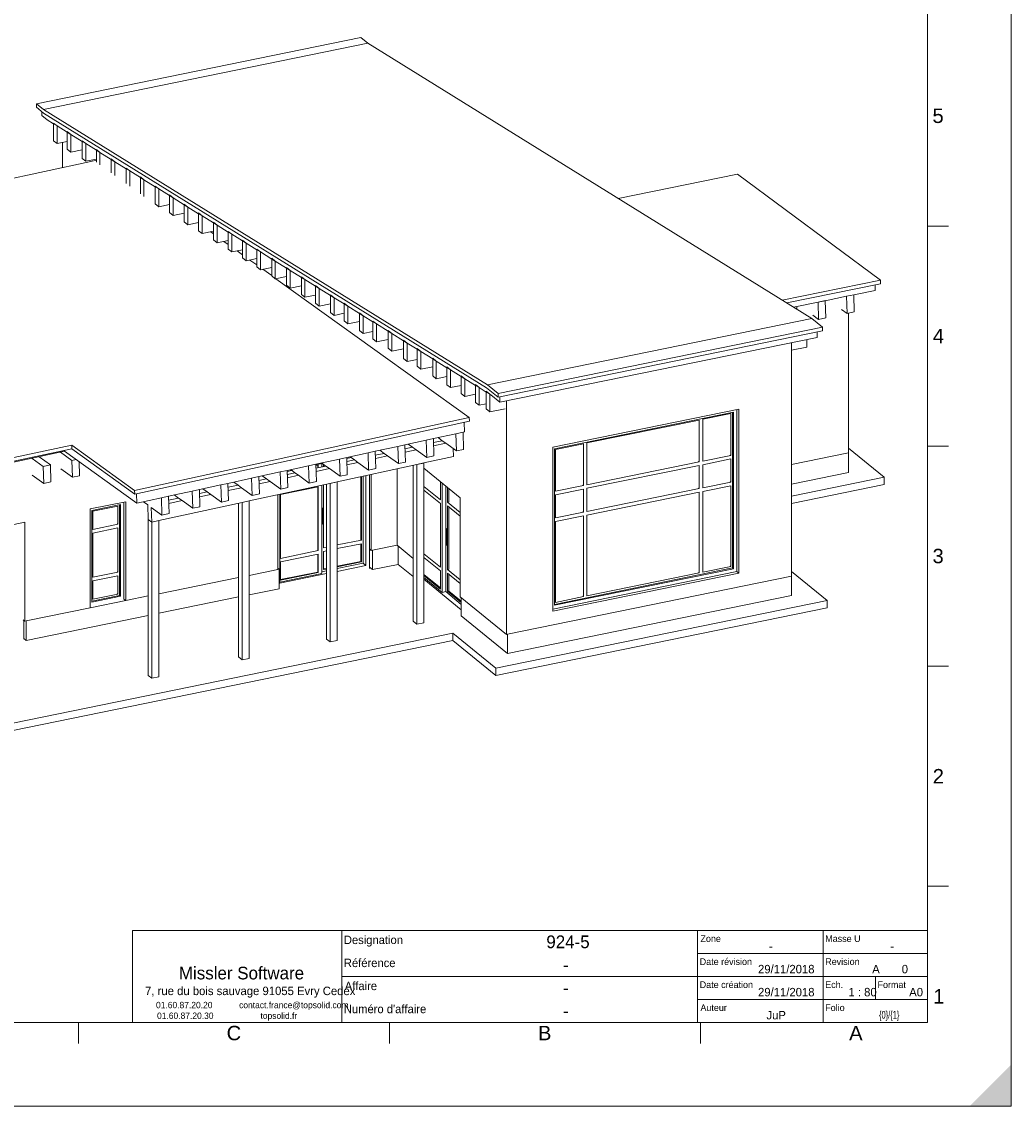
# Model space of a CAD drawing. Header units: millimetres. Extents: x 0 to 1189, y 0 to 841.
# Tile 7 of 13: x 952 to 1189, y 0 to 259. Entities that reach past the tile are written whole.
import ezdxf

# ---------------------------------------------------------------- set-up
doc = ezdxf.new("R2010")
doc.units = ezdxf.units.MM
doc.layers.add('Perspectives', color=7, linetype='Continuous')
doc.styles.add('Arial', font='arial.ttf')
doc.styles.add('IsonormD', font='I011000D.TTF')
doc.styles.add('IsonormDBold', font='I011000D.TTF')

msp = doc.modelspace()

# ---------------------------------------------------------------- hatches: boundary and pattern name
at = {"linetype": 'Continuous', "lineweight": 9}
msp.add_hatch(color=7, dxfattribs=at).paths.add_polyline_path([(1189, 0), (1189, 10), (1179, 0)], flags=0)

# ---------------------------------------------------------------- linework, layer by layer
at = {"color": 5, "linetype": 'Continuous', "lineweight": 9, "true_color": 0x0000ff}
for p, q in [((1189, 841), (1189, 0)), ((1189, 0), (0, 0))]:
    msp.add_line(p, q, dxfattribs=at)
at = {"color": 7, "linetype": 'Continuous', "lineweight": 9}
for p, q in [((1169, 821), (1169, 20)), ((1169, 210.25), (1174, 210.25)), ((1169, 157.69), (1174, 157.69)), ((1169, 105.12), (1174, 105.12)), ((1169, 52.56), (1174, 52.56)), ((1144, 31), (1144, 42)), ((1114, 36.5), (1169, 36.5)), ((1114, 31), (1169, 31)), ((1144, 31), (1144, 20)), ((1156.5, 25.5), (1156.5, 31)), ((1114, 25.5), (1144, 25.5)), ((1144, 25.5), (1169, 25.5)), ((1169, 20), (20, 20)), ((966.06, 20), (966.06, 15)), ((1040.38, 20), (1040.38, 15)), ((1114.69, 20), (1114.69, 15))]:
    msp.add_line(p, q, dxfattribs=at)
at = {"color": 7, "linetype": 'Continuous', "lineweight": 20}
for p, q in [((979, 20), (979, 42)), ((979, 42), (1169, 42)), ((1029, 42), (1029, 20)), ((1114, 42), (1114, 31)), ((1169, 20), (1169, 42)), ((1114, 31), (1029, 31)), ((1114, 31), (1114, 20)), ((979, 20), (1169, 20))]:
    msp.add_line(p, q, dxfattribs=at)
at = {"layer": 'Perspectives', "color": 7, "linetype": 'Continuous', "lineweight": 9}
for p, q in [((956, 239.47), (1033.53, 255.29)), ((957.7, 238.08), (1035.23, 253.9)), ((1033.53, 255.29), (1035.23, 253.9)), ((1035.23, 253.9), (1141.3, 188.16)), ((956, 239.47), (956, 238.6)), ((957.7, 238.08), (956, 239.47)), ((956, 238.6), (957.66, 237.24)), ((957.28, 236.68), (957.28, 237.55)), ((958.55, 235.64), (957.28, 236.68)), ((957.66, 237.24), (1063.56, 171.61)), ((1063.77, 172.33), (957.7, 238.08)), ((960.12, 234.67), (958.55, 235.64)), ((960.12, 234.84), (960.12, 234.67)), ((960.97, 234.14), (960.12, 234.84)), ((960.12, 234.67), (960.12, 230.61)), ((960.97, 234.14), (960.12, 234.67)), ((960.97, 229.92), (960.97, 234.14)), ((963.38, 232.65), (960.97, 234.14)), ((960.12, 230.61), (960.97, 229.92)), ((963.38, 232.82), (963.38, 232.65)), ((964.23, 232.12), (963.38, 232.82)), ((963.38, 232.65), (963.38, 228.59)), ((964.23, 232.12), (963.38, 232.65)), ((964.23, 227.9), (964.23, 232.12)), ((966.93, 230.45), (964.23, 232.12)), ((967.78, 229.92), (966.93, 230.62)), ((966.93, 230.62), (966.93, 230.45)), ((960.97, 229.92), (963.38, 230.41)), ((962.25, 224.22), (962.25, 230.18)), ((963.38, 228.59), (964.23, 227.9)), ((964.23, 227.9), (966.93, 228.45)), ((966.93, 230.45), (966.93, 226.39)), ((967.78, 229.92), (966.93, 230.45)), ((967.78, 225.7), (967.78, 229.92)), ((970.34, 228.34), (967.78, 229.92)), ((970.34, 228.5), (970.34, 228.34)), ((971.19, 227.81), (970.34, 228.5)), ((970.34, 228.34), (970.34, 225.5)), ((971.19, 227.81), (970.34, 228.34)), ((969.01, 225.69), (902.35, 211.2)), ((966.93, 226.39), (967.78, 225.7)), ((967.78, 225.7), (970.34, 226.22)), ((970.34, 225.98), (969.01, 225.69)), ((971.19, 224.89), (971.19, 227.81)), ((973.89, 226.14), (971.19, 227.81)), ((973.89, 226.3), (973.89, 226.14)), ((974.74, 225.61), (973.89, 226.3)), ((973.89, 226.14), (973.89, 222.94)), ((974.74, 225.61), (973.89, 226.14)), ((974.74, 222.33), (974.74, 225.61)), ((977.44, 223.94), (974.74, 225.61)), ((977.44, 224.1), (977.44, 223.94)), ((978.29, 223.41), (977.44, 224.1)), ((977.44, 223.94), (977.44, 220.39)), ((978.29, 223.41), (977.44, 223.94)), ((978.29, 219.78), (978.29, 223.41)), ((980.85, 221.82), (978.29, 223.41)), ((980.85, 221.99), (980.85, 221.82)), ((981.7, 221.3), (980.85, 221.99)), ((980.85, 221.82), (980.85, 217.94)), ((981.7, 221.3), (980.85, 221.82)), ((981.7, 217.32), (981.7, 221.3)), ((984.4, 219.62), (981.7, 221.3)), ((1095.02, 216.84), (1123.54, 222.66)), ((1123.54, 222.66), (1157.77, 197.32)), ((985.25, 219.1), (984.4, 219.79)), ((984.4, 219.79), (984.4, 219.62)), ((984.4, 219.62), (984.4, 215.57)), ((985.25, 219.1), (984.4, 219.62)), ((985.25, 214.87), (985.25, 219.1)), ((987.8, 217.51), (985.25, 219.1)), ((988.66, 216.98), (987.8, 217.68)), ((987.8, 217.68), (987.8, 217.51)), ((984.4, 215.57), (985.25, 214.87)), ((985.25, 214.87), (987.8, 215.39)), ((987.8, 217.51), (987.8, 213.45)), ((988.66, 216.98), (987.8, 217.51)), ((988.66, 212.76), (988.66, 216.98)), ((991.35, 215.31), (988.66, 216.98)), ((992.21, 214.78), (991.35, 215.48)), ((991.35, 215.48), (991.35, 215.31)), ((991.35, 215.31), (991.35, 211.25)), ((992.21, 214.78), (991.35, 215.31)), ((987.8, 213.45), (988.66, 212.76)), ((988.66, 212.76), (991.35, 213.31)), ((992.21, 210.56), (992.21, 214.78)), ((994.76, 213.2), (992.21, 214.78)), ((994.76, 213.37), (994.76, 213.2)), ((995.61, 212.67), (994.76, 213.37)), ((994.76, 213.2), (994.76, 209.14)), ((995.61, 212.67), (994.76, 213.2)), ((995.61, 208.45), (995.61, 212.67)), ((998.31, 211), (995.61, 212.67)), ((991.35, 211.25), (992.21, 210.56)), ((992.21, 210.56), (994.76, 211.08)), ((994.76, 210.94), (994.61, 211.05)), ((999.16, 210.47), (998.31, 211.17)), ((998.31, 211.17), (998.31, 211)), ((998.31, 211), (998.31, 206.94)), ((999.16, 210.47), (998.31, 211)), ((999.16, 206.25), (999.16, 210.47)), ((1001.86, 208.8), (999.16, 210.47)), ((994.76, 209.14), (995.61, 208.45)), ((995.61, 208.45), (998.31, 209)), ((998.31, 208.39), (997.65, 208.86)), ((1002.71, 208.27), (1001.86, 208.97)), ((1001.86, 208.97), (1001.86, 208.8)), ((1001.86, 208.8), (1001.86, 204.74)), ((1002.71, 208.27), (1001.86, 208.8)), ((1002.71, 204.05), (1002.71, 208.27)), ((1005.27, 206.69), (1002.71, 208.27)), ((998.31, 206.94), (999.16, 206.25)), ((999.16, 206.25), (1001.86, 206.8)), ((1001.86, 205.84), (1000.83, 206.58)), ((1001.86, 204.74), (1002.71, 204.05)), ((1005.27, 206.85), (1005.27, 206.69)), ((1006.12, 206.16), (1005.27, 206.85)), ((1005.27, 206.69), (1005.27, 202.63)), ((1006.12, 206.16), (1005.27, 206.69)), ((1006.12, 201.93), (1006.12, 206.16)), ((1008.68, 204.57), (1006.12, 206.16)), ((1009.53, 204.05), (1008.68, 204.74)), ((1008.68, 204.74), (1008.68, 204.57)), ((1002.71, 204.05), (1005.27, 204.57)), ((1005.27, 203.39), (1004, 204.31)), ((1005.27, 202.63), (1006.12, 201.93)), ((1006.12, 201.93), (1008.68, 202.46)), ((1008.68, 200.95), (1007.04, 202.12)), ((1008.68, 204.57), (1008.68, 200.52)), ((1009.53, 204.05), (1008.68, 204.57)), ((1009.53, 199.82), (1009.53, 204.05)), ((1012.23, 202.37), (1009.53, 204.05)), ((1013.08, 201.85), (1012.23, 202.54)), ((1012.23, 202.54), (1012.23, 202.37)), ((1012.23, 202.37), (1012.23, 198.32)), ((1013.08, 201.85), (1012.23, 202.37)), ((1008.68, 200.52), (1009.53, 199.82)), ((1009.53, 199.82), (1012.23, 200.37)), ((1012.23, 198.4), (1010.09, 199.94)), ((1013.08, 197.62), (1013.08, 201.85)), ((1015.78, 200.17), (1013.08, 201.85)), ((1015.78, 200.34), (1015.78, 200.17)), ((1016.63, 199.65), (1015.78, 200.34)), ((1015.78, 200.17), (1015.78, 196.12)), ((1016.63, 199.65), (1015.78, 200.17)), ((1016.63, 195.42), (1016.63, 199.65)), ((1019.33, 197.97), (1016.63, 199.65)), ((1012.23, 198.32), (1013.08, 197.62)), ((1013.08, 197.62), (1015.78, 198.17)), ((1059.45, 164.49), (1013.26, 197.66)), ((1020.18, 197.45), (1019.33, 198.14)), ((1019.33, 198.14), (1019.33, 197.97)), ((1019.33, 197.97), (1019.33, 193.92)), ((1020.18, 197.45), (1019.33, 197.97)), ((1020.18, 193.22), (1020.18, 197.45)), ((1022.73, 195.86), (1020.18, 197.45)), ((1157.77, 197.32), (1134.25, 192.52)), ((1157.77, 197.32), (1157.77, 196.46)), ((1015.78, 196.12), (1016.63, 195.42)), ((1016.63, 195.42), (1019.33, 195.97)), ((1023.59, 195.33), (1022.73, 196.03)), ((1022.73, 196.03), (1022.73, 195.86)), ((1022.73, 195.86), (1022.73, 191.8)), ((1023.59, 195.33), (1022.73, 195.86)), ((1023.59, 191.11), (1023.59, 195.33)), ((1026.28, 193.66), (1023.59, 195.33)), ((1135.31, 191.87), (1157.77, 196.46)), ((1156.49, 194.86), (1151.34, 193.8)), ((1156.49, 194.86), (1156.47, 196.19)), ((1019.33, 193.92), (1020.18, 193.22)), ((1020.18, 193.22), (1022.73, 193.74)), ((1022.73, 191.8), (1023.59, 191.11)), ((1027.14, 193.13), (1026.28, 193.83)), ((1026.28, 193.83), (1026.28, 193.66)), ((1026.28, 193.66), (1026.28, 189.6)), ((1027.14, 193.13), (1026.28, 193.66)), ((1027.14, 188.91), (1027.14, 193.13)), ((1029.55, 191.64), (1027.14, 193.13)), ((1029.55, 191.81), (1029.55, 191.64)), ((1030.4, 191.11), (1029.55, 191.81)), ((1142.82, 192.07), (1137.7, 191.02)), ((1142.82, 192.07), (1144.52, 192.44)), ((1144.52, 192.41), (1142.82, 192.07)), ((1142.82, 192.07), (1142.82, 192.07)), ((1142.94, 187.96), (1142.82, 192.07)), ((1149.64, 193.46), (1144.52, 192.41)), ((1144.52, 192.44), (1144.52, 192.41)), ((1144.52, 192.41), (1144.64, 188.33)), ((1149.63, 193.46), (1149.64, 193.46)), ((1149.76, 189.35), (1149.63, 193.46)), ((1149.64, 193.46), (1151.34, 193.83)), ((1151.34, 193.8), (1149.64, 193.46)), ((1151.34, 193.83), (1151.34, 193.8)), ((1151.34, 193.8), (1151.46, 189.72)), ((1023.59, 191.11), (1026.28, 191.66)), ((1026.28, 189.6), (1027.14, 188.91)), ((1027.14, 188.91), (1029.55, 189.4)), ((1029.55, 191.64), (1029.55, 187.58)), ((1030.4, 191.11), (1029.55, 191.64)), ((1030.4, 186.88), (1030.4, 191.11)), ((1033.24, 189.35), (1030.4, 191.11)), ((1033.24, 189.52), (1033.24, 189.35)), ((1034.09, 188.82), (1033.24, 189.52)), ((1033.24, 189.35), (1033.24, 185.29)), ((1034.09, 188.82), (1033.24, 189.35)), ((1136.92, 190.87), (1137.7, 191.04)), ((1137.7, 191.02), (1136.93, 190.86)), ((1137.7, 191.04), (1137.7, 191.02)), ((1137.7, 191.02), (1137.72, 190.37)), ((1149.76, 189.35), (1148.4, 190.33)), ((1151.46, 189.72), (1149.76, 189.35)), ((1150.1, 156.05), (1150.1, 189.43)), ((1029.55, 187.58), (1030.4, 186.88)), ((1030.4, 186.88), (1033.24, 187.46)), ((1034.09, 184.6), (1034.09, 188.82)), ((1036.39, 187.4), (1034.09, 188.82)), ((1036.39, 187.56), (1036.39, 187.4)), ((1037.25, 186.87), (1036.39, 187.56)), ((1036.39, 187.4), (1036.39, 183.28)), ((1037.25, 186.87), (1036.39, 187.4)), ((1037.25, 182.59), (1037.25, 186.87)), ((1040.06, 185.13), (1037.25, 186.87)), ((1063.77, 172.33), (1141.3, 188.16)), ((1141.3, 188.16), (1143.85, 186.07)), ((1142.94, 187.96), (1141.59, 188.93)), ((1144.64, 188.33), (1142.94, 187.96)), ((1033.24, 185.29), (1034.09, 184.6)), ((1034.09, 184.6), (1036.39, 185.07)), ((1040.91, 184.6), (1040.06, 185.29)), ((1040.06, 185.29), (1040.06, 185.13)), ((1040.06, 185.13), (1040.06, 181.07)), ((1040.91, 184.6), (1040.06, 185.13)), ((1040.91, 180.37), (1040.91, 184.6)), ((1043.75, 182.84), (1040.91, 184.6)), ((1143.85, 186.07), (1066.33, 170.25)), ((1066.33, 169.38), (1143.85, 185.2)), ((1142.57, 183.64), (1142.57, 184.94)), ((1143.85, 186.07), (1143.85, 185.2)), ((1036.39, 183.28), (1037.25, 182.59)), ((1037.25, 182.59), (1040.06, 183.16)), ((1043.75, 183), (1043.75, 182.84)), ((1044.6, 182.31), (1043.75, 183)), ((1043.75, 182.84), (1043.75, 178.6)), ((1044.6, 182.31), (1043.75, 182.84)), ((1044.6, 177.91), (1044.6, 182.31)), ((1047.01, 180.81), (1044.6, 182.31)), ((1142.57, 183.64), (1066.75, 168.16)), ((1136.47, 126.6), (1136.47, 182.39)), ((1140.16, 183.15), (1140.16, 181.33)), ((1040.06, 181.07), (1040.91, 180.37)), ((1040.91, 180.37), (1043.75, 180.95)), ((1047.87, 180.28), (1047.01, 180.98)), ((1047.01, 180.98), (1047.01, 180.81)), ((1047.01, 180.81), (1047.01, 176.76)), ((1047.87, 180.28), (1047.01, 180.81)), ((1047.87, 176.06), (1047.87, 180.28)), ((1050.71, 178.52), (1047.87, 180.28)), ((1136.47, 180.57), (1140.16, 181.33)), ((1043.75, 178.6), (1044.6, 177.91)), ((1044.6, 177.91), (1047.01, 178.4)), ((1047.01, 176.76), (1047.87, 176.06)), ((1047.87, 176.06), (1050.71, 176.64)), ((1050.71, 178.69), (1050.71, 178.52)), ((1051.56, 178), (1050.71, 178.69)), ((1050.71, 178.52), (1050.71, 174.47)), ((1051.56, 178), (1050.71, 178.52)), ((1051.56, 173.77), (1051.56, 178)), ((1054.11, 176.41), (1051.56, 178)), ((1054.97, 175.88), (1054.11, 176.58)), ((1054.11, 176.58), (1054.11, 176.41)), ((1054.11, 176.41), (1054.11, 172.35)), ((1054.97, 175.88), (1054.11, 176.41)), ((1050.71, 174.47), (1051.56, 173.77)), ((1051.56, 173.77), (1054.11, 174.29)), ((1054.97, 171.66), (1054.97, 175.88)), ((1057.52, 174.3), (1054.97, 175.88)), ((1058.37, 173.77), (1057.52, 174.47)), ((1057.52, 174.47), (1057.52, 174.3)), ((1057.52, 174.3), (1057.52, 170.24)), ((1058.37, 173.77), (1057.52, 174.3)), ((1058.37, 169.55), (1058.37, 173.77)), ((1060.93, 172.19), (1058.37, 173.77)), ((1054.11, 172.35), (1054.97, 171.66)), ((1054.97, 171.66), (1057.52, 172.18)), ((1061.78, 171.66), (1060.93, 172.36)), ((1060.93, 172.36), (1060.93, 172.19)), ((1060.93, 172.19), (1060.93, 168.13)), ((1061.78, 171.66), (1060.93, 172.19)), ((1061.78, 167.44), (1061.78, 171.66)), ((1063.49, 170.6), (1061.78, 171.66)), ((1063.56, 171.64), (1066.33, 169.38)), ((1063.56, 171.61), (1063.56, 171.64)), ((1063.56, 171.61), (1063.59, 171.61)), ((1066.33, 170.25), (1063.77, 172.33)), ((1057.52, 170.24), (1058.37, 169.55)), ((1058.37, 169.55), (1060.93, 170.07)), ((1064.34, 170.08), (1063.49, 170.77)), ((1063.49, 170.77), (1063.49, 170.6)), ((1063.49, 170.6), (1063.49, 166.55)), ((1064.34, 170.08), (1063.49, 170.6)), ((1064.34, 165.85), (1064.34, 170.08)), ((1064.62, 169.9), (1064.34, 170.08)), ((1066.75, 168.16), (1064.62, 169.9)), ((1066.33, 169.38), (1066.33, 170.25)), ((1066.75, 168.16), (1066.75, 169.47)), ((1068.31, 112.69), (1068.31, 168.48)), ((1060.93, 168.13), (1061.78, 167.44)), ((1061.78, 167.44), (1063.49, 167.78)), ((1063.49, 166.55), (1064.34, 165.85)), ((1064.34, 165.85), (1068.03, 166.6)), ((1079.39, 157.41), (1123.85, 166.48)), ((1123.42, 127.71), (1123.42, 166.4)), ((1123.85, 166.48), (1123.85, 127.36)), ((979.46, 147.1), (1059.45, 164.49)), ((979.49, 146.23), (1059.48, 163.61)), ((1058.29, 161.08), (1058.21, 163.33)), ((1059.45, 164.49), (1059.48, 163.61)), ((1079.83, 157.07), (1122.57, 165.79)), ((1087.57, 158.43), (1114.4, 163.91)), ((1114.4, 163.91), (1114.4, 153.94)), ((1115.26, 164.08), (1121.93, 165.44)), ((1115.26, 154.12), (1115.26, 164.08)), ((1121.93, 165.44), (1121.93, 155.48)), ((1122.36, 165.75), (1122.36, 128.58)), ((1122.57, 165.79), (1122.57, 128.4)), ((1056.26, 160.64), (1050.87, 159.47)), ((1056.26, 160.64), (1057.96, 161.01)), ((1057.96, 161.01), (1056.26, 160.64)), ((1056.4, 156.52), (1056.26, 160.64)), ((1058.29, 161.08), (1057.96, 161.01)), ((1057.96, 161.01), (1058.11, 156.89)), ((1049.16, 159.1), (1044.05, 157.99)), ((1045.9, 157.43), (1044.88, 158.17)), ((1049.16, 159.1), (1050.87, 159.47)), ((1050.87, 159.47), (1049.16, 159.1)), ((1049.31, 154.98), (1049.16, 159.1)), ((1050.87, 159.47), (1051.01, 155.35)), ((1050.9, 158.51), (1053, 158.97)), ((1053.85, 158.36), (1050.93, 157.72)), ((1053, 158.97), (1051.98, 159.71)), ((1053.85, 158.36), (1053, 158.97)), ((1056.4, 156.52), (1053.85, 158.36)), ((1080.04, 156.89), (1086.72, 158.25)), ((1086.72, 158.25), (1086.72, 148.29)), ((1087.57, 148.47), (1087.57, 158.43)), ((889.45, 142.01), (964.46, 157.91)), ((889.48, 141.13), (964.49, 157.03)), ((919.29, 147.08), (962.74, 156.51)), ((964.48, 154.27), (961.78, 156.21)), ((962.74, 156.51), (962.57, 156.62)), ((980.01, 144.07), (962.74, 156.51)), ((964.46, 157.91), (979.46, 147.1)), ((964.46, 157.91), (964.49, 157.03)), ((964.49, 157.03), (979.49, 146.23)), ((1035.25, 156.07), (1030.15, 154.96)), ((1035.25, 156.07), (1036.96, 156.44)), ((1036.96, 156.44), (1035.25, 156.07)), ((1035.4, 151.96), (1035.25, 156.07)), ((1042.35, 157.62), (1036.96, 156.44)), ((1036.96, 156.44), (1037.1, 152.33)), ((1036.99, 155.49), (1039.09, 155.95)), ((1039.09, 155.95), (1038.07, 156.69)), ((1039.94, 155.34), (1039.09, 155.95)), ((1042.35, 157.62), (1044.05, 157.99)), ((1044.05, 157.99), (1042.35, 157.62)), ((1042.5, 153.5), (1042.35, 157.62)), ((1044.05, 157.99), (1044.2, 153.87)), ((1044.09, 157.03), (1045.9, 157.43)), ((1046.76, 156.82), (1044.12, 156.24)), ((1046.76, 156.82), (1045.9, 157.43)), ((1049.31, 154.98), (1046.76, 156.82)), ((1055.61, 157.09), (1055.68, 155.2)), ((1058.11, 156.89), (1056.4, 156.52)), ((1079.39, 118.28), (1079.39, 157.41)), ((1079.83, 119.68), (1079.83, 157.07)), ((1080.04, 146.93), (1080.04, 156.89)), ((1121.93, 155.48), (1115.26, 154.12)), ((1121.79, 155.6), (1121.93, 155.48)), ((1136.47, 153.27), (1150.1, 156.05)), ((1136.47, 153.27), (1150.1, 156.05)), ((1158.62, 150.25), (1150.1, 157.21)), ((1150.1, 156.05), (1150.1, 151.41)), ((957.62, 152.81), (954.97, 154.73)), ((959.34, 153.18), (956.67, 155.1)), ((957.62, 152.81), (959.34, 153.18)), ((959.34, 153.18), (959.48, 149.15)), ((964.48, 154.27), (965.54, 154.49)), ((964.62, 150.24), (964.48, 154.27)), ((966.21, 154), (966.33, 150.6)), ((1021.06, 152.99), (1015.95, 151.88)), ((1021.06, 152.99), (1022.77, 153.36)), ((1022.77, 153.36), (1021.06, 152.99)), ((1021.21, 148.87), (1021.06, 152.99)), ((1028.44, 154.59), (1022.77, 153.36)), ((1022.77, 153.24), (1024.3, 153.56)), ((1022.77, 153.36), (1022.91, 149.24)), ((1022.78, 153.03), (1023.37, 153.15)), ((1022.8, 152.41), (1025.18, 152.93)), ((1023.22, 152.5), (1023.22, 153.12)), ((1023.37, 153.15), (1023.37, 152.53)), ((1025.18, 152.93), (1024.16, 153.66)), ((1024.22, 152.72), (1024.22, 153.54)), ((1024.64, 152.81), (1024.64, 153.31)), ((1026.03, 152.31), (1025.18, 152.93)), ((1046.88, 153.29), (1027.86, 149.15)), ((1028.44, 154.59), (1030.15, 154.96)), ((1030.15, 154.96), (1028.44, 154.59)), ((1028.59, 150.47), (1028.44, 154.59)), ((1030.15, 154.75), (1031.21, 154.97)), ((1030.15, 154.96), (1030.29, 150.84)), ((1030.18, 154.01), (1032, 154.41)), ((1032.85, 153.79), (1030.21, 153.22)), ((1032, 154.41), (1030.97, 155.14)), ((1032.85, 153.79), (1032, 154.41)), ((1035.4, 151.96), (1032.85, 153.79)), ((1039.94, 155.34), (1037.02, 154.7)), ((1042.5, 153.5), (1039.94, 155.34)), ((1044.2, 153.87), (1042.5, 153.5)), ((1046.05, 115.84), (1046.05, 153.1)), ((1048.59, 153.66), (1046.88, 153.29)), ((1046.88, 153.29), (1046.9, 153.27)), ((1046.9, 153.27), (1048.61, 153.64)), ((1046.9, 115.15), (1046.9, 153.27)), ((1055.68, 155.2), (1048.59, 153.66)), ((1048.61, 153.64), (1048.59, 153.66)), ((1048.61, 115.5), (1048.61, 153.64)), ((1051.01, 155.35), (1049.31, 154.98)), ((1114.4, 153.94), (1087.57, 148.47)), ((1087.57, 147.6), (1114.4, 153.07)), ((1114.4, 153.94), (1114.26, 154.06)), ((1114.4, 153.07), (1114.4, 147.57)), ((1115.26, 153.25), (1121.93, 154.61)), ((1115.26, 147.74), (1115.26, 153.25)), ((1121.93, 154.61), (1121.93, 149.1)), ((957.77, 148.79), (955.01, 150.77)), ((957.77, 148.79), (957.62, 152.81)), ((964.62, 150.24), (961.83, 152.25)), ((966.33, 150.6), (964.62, 150.24)), ((1007.44, 150.03), (1009.14, 150.4)), ((1009.14, 150.4), (1007.44, 150.03)), ((1014.25, 151.51), (1009.14, 150.4)), ((1009.14, 150.4), (1009.28, 146.28)), ((1010.99, 149.84), (1009.97, 150.58)), ((1014.25, 151.51), (1015.95, 151.88)), ((1015.95, 151.88), (1014.25, 151.51)), ((1014.39, 147.39), (1014.25, 151.51)), ((1015.95, 151.85), (1016.82, 152.03)), ((1015.95, 151.88), (1016.1, 147.76)), ((1015.96, 151.64), (1017.05, 151.86)), ((1015.99, 150.93), (1017.8, 151.32)), ((1018.65, 150.71), (1016.01, 150.14)), ((1017.8, 151.32), (1016.78, 152.06)), ((1018.65, 150.71), (1017.8, 151.32)), ((1021.21, 148.87), (1018.65, 150.71)), ((1026.03, 152.31), (1022.83, 151.62)), ((1028.59, 150.47), (1026.03, 152.31)), ((1030.29, 150.84), (1028.59, 150.47)), ((1033.52, 135.37), (1033.52, 150.38)), ((1033.66, 150.41), (1033.66, 135.25)), ((1034.09, 129.69), (1034.09, 150.51)), ((1034.73, 150.64), (1034.73, 129.16)), ((1037.1, 152.33), (1035.4, 151.96)), ((1035.58, 128.47), (1035.58, 150.83)), ((1036.03, 150.93), (1036.03, 132.77)), ((1042.19, 134.02), (1042.19, 152.27)), ((1048.61, 152.4), (1057.26, 145.33)), ((1136.47, 148.63), (1150.1, 151.41)), ((1136.47, 145.73), (1158.62, 150.25)), ((1158.62, 150.25), (1158.62, 148.52)), ((959.48, 149.15), (957.77, 148.79)), ((1000.05, 148.42), (994.95, 147.31)), ((1000.05, 148.42), (1001.76, 148.79)), ((1001.76, 148.79), (1000.05, 148.42)), ((1000.2, 144.31), (1000.05, 148.42)), ((1007.44, 150.03), (1001.76, 148.79)), ((1001.76, 148.79), (1001.9, 144.68)), ((1001.79, 147.84), (1004.18, 148.36)), ((1005.03, 147.75), (1001.82, 147.05)), ((1004.18, 148.36), (1003.15, 149.1)), ((1005.03, 147.75), (1004.18, 148.36)), ((1007.58, 145.91), (1005.03, 147.75)), ((1026.16, 148.78), (1006.86, 144.59)), ((1007.58, 145.91), (1007.44, 150.03)), ((1009.17, 149.45), (1010.99, 149.84)), ((1011.84, 149.23), (1009.2, 148.65)), ((1011.84, 149.23), (1010.99, 149.84)), ((1014.39, 147.39), (1011.84, 149.23)), ((1014.35, 146.09), (1023.37, 147.93)), ((1016.1, 147.76), (1014.39, 147.39)), ((1022.91, 149.24), (1021.21, 148.87)), ((1023.22, 132.83), (1023.22, 147.9)), ((1023.37, 147.93), (1023.37, 132.72)), ((1024.22, 127.24), (1024.22, 148.36)), ((1024.64, 133.41), (1024.64, 148.45)), ((1025.32, 111.61), (1025.32, 148.6)), ((1027.86, 149.15), (1026.16, 148.78)), ((1026.16, 148.78), (1026.17, 148.77)), ((1026.17, 148.77), (1027.88, 149.14)), ((1026.17, 110.92), (1026.17, 148.77)), ((1027.88, 149.14), (1027.86, 149.15)), ((1027.88, 111.26), (1027.88, 149.14)), ((1052.54, 144.84), (1048.61, 148.05)), ((1052.54, 149.19), (1052.54, 144.84)), ((1052.97, 122.75), (1052.97, 148.84)), ((1053.82, 148.14), (1053.82, 122.93)), ((1053.82, 148.14), (1053.82, 122.93)), ((1054.25, 144.32), (1054.25, 147.8)), ((1086.72, 148.29), (1080.04, 146.93)), ((1086.57, 148.41), (1086.72, 148.29)), ((1114.26, 147.68), (1114.4, 147.57)), ((1121.93, 149.1), (1115.26, 147.74)), ((1115.26, 146.87), (1121.93, 148.23)), ((1121.93, 149.1), (1121.79, 149.22)), ((1121.93, 148.23), (1121.93, 128.92)), ((1158.62, 148.52), (1136.47, 143.99)), ((979.46, 147.1), (979.49, 146.23)), ((980.01, 144.07), (979.93, 146.32)), ((985.86, 145.34), (980.01, 144.07)), ((985.86, 145.34), (987.57, 145.71)), ((987.57, 145.71), (985.86, 145.34)), ((986.01, 141.22), (985.86, 145.34)), ((993.24, 146.94), (987.57, 145.71)), ((987.57, 145.71), (987.71, 141.59)), ((987.6, 144.76), (989.98, 145.28)), ((989.98, 145.28), (988.96, 146.01)), ((990.84, 144.66), (989.98, 145.28)), ((993.24, 146.94), (994.95, 147.31)), ((994.95, 147.31), (993.24, 146.94)), ((993.39, 142.83), (993.24, 146.94)), ((994.95, 147.31), (995.09, 143.2)), ((994.98, 146.36), (996.8, 146.76)), ((997.65, 146.14), (995.01, 145.57)), ((996.8, 146.76), (995.77, 147.49)), ((997.65, 146.14), (996.8, 146.76)), ((1000.2, 144.31), (997.65, 146.14)), ((1009.28, 146.28), (1007.58, 145.91)), ((1013.71, 128.21), (1013.71, 146.08)), ((1014.14, 124.96), (1014.14, 146.17)), ((1014.35, 130.87), (1014.35, 146.09)), ((1048.61, 147.19), (1052.54, 143.97)), ((1054.53, 147.56), (1054.53, 144.38)), ((1057.26, 145.33), (1057.26, 121.71)), ((1080.04, 146.06), (1086.72, 147.42)), ((1080.04, 140.55), (1080.04, 146.06)), ((1086.72, 147.42), (1086.72, 141.91)), ((1087.57, 142.09), (1087.57, 147.6)), ((1114.4, 147.57), (1087.57, 142.09)), ((1087.57, 141.22), (1114.4, 146.7)), ((1114.4, 146.7), (1114.4, 127.39)), ((1115.26, 127.56), (1115.26, 146.87)), ((968.82, 142.67), (977.34, 144.41)), ((968.82, 119.05), (968.82, 142.67)), ((969.24, 142.32), (976.06, 143.71)), ((969.46, 142.14), (975.42, 143.36)), ((975.42, 143.36), (975.42, 139.01)), ((975.85, 143.67), (975.85, 122)), ((976.06, 143.71), (976.06, 121.83)), ((976.91, 121.13), (976.91, 144.32)), ((977.34, 144.41), (977.34, 120.79)), ((982.6, 143.67), (981.58, 144.41)), ((982.6, 143.67), (982.73, 140.14)), ((986.01, 141.22), (983.46, 143.06)), ((983.46, 143.06), (983.58, 139.53)), ((1005.15, 144.22), (985.28, 139.9)), ((990.84, 144.66), (987.63, 143.97)), ((993.39, 142.83), (990.84, 144.66)), ((995.09, 143.2), (993.39, 142.83)), ((1001.9, 144.68), (1000.2, 144.31)), ((1004.31, 107.32), (1004.31, 144.03)), ((1006.86, 144.59), (1005.15, 144.22)), ((1005.15, 144.22), (1005.16, 144.21)), ((1005.16, 144.21), (1006.86, 144.58)), ((1005.16, 106.63), (1005.16, 144.21)), ((1006.86, 144.58), (1006.86, 144.59)), ((1006.86, 106.98), (1006.86, 144.58)), ((1024.23, 142.75), (1024.23, 139.27)), ((1024.45, 142.72), (1024.45, 139.24)), ((1052.54, 143.97), (1052.54, 128.75)), ((1054.25, 144.32), (1054.53, 144.38)), ((1057.26, 141.85), (1054.25, 144.32)), ((1054.25, 143.45), (1057.26, 140.98)), ((1054.25, 128.23), (1054.25, 143.45)), ((1054.53, 143.22), (1054.53, 128.29)), ((969.24, 120.44), (969.24, 142.32)), ((969.46, 137.8), (969.46, 142.14)), ((983.58, 139.53), (982.73, 140.14)), ((982.73, 102.92), (982.73, 140.14)), ((982.73, 140.14), (983.58, 139.53)), ((982.73, 140.14), (982.73, 140.14)), ((985.28, 139.9), (983.58, 139.53)), ((983.58, 139.53), (985.28, 139.9)), ((985.28, 102.57), (985.28, 139.9)), ((985.28, 139.9), (985.28, 139.9)), ((987.71, 141.59), (986.01, 141.22)), ((1086.72, 141.91), (1080.04, 140.55)), ((1080.04, 139.68), (1086.72, 141.05)), ((1086.57, 142.03), (1086.72, 141.91)), ((1086.72, 141.05), (1086.72, 121.74)), ((1087.57, 121.91), (1087.57, 141.22)), ((931.11, 134.97), (953.26, 139.49)), ((953.26, 139.49), (953.26, 115.87)), ((975.42, 139.01), (969.46, 137.8)), ((969.46, 136.93), (975.42, 138.14)), ((975.28, 139.13), (975.42, 139.01)), ((975.42, 138.14), (975.42, 127.57)), ((983.58, 102.22), (983.58, 139.53)), ((1053.93, 134.36), (1053.93, 137.83)), ((1054.15, 137.66), (1054.15, 134.18)), ((1080.04, 120.37), (1080.04, 139.68)), ((969.46, 126.35), (969.46, 136.93)), ((1033.66, 135.25), (1027.88, 134.07)), ((1033.66, 135.25), (1033.52, 135.37)), ((1023.37, 132.72), (1014.35, 130.87)), ((1023.22, 132.83), (1023.37, 132.72)), ((1025.32, 133.55), (1024.64, 133.41)), ((1024.64, 132.54), (1025.32, 132.68)), ((1024.64, 128.19), (1024.64, 132.54)), ((1027.88, 133.2), (1033.66, 134.38)), ((1033.52, 130.15), (1033.52, 134.35)), ((1033.66, 134.38), (1033.66, 130.03)), ((1036.03, 132.77), (1035.58, 133.14)), ((1036.03, 132.77), (1036.32, 132.83)), ((1036.32, 132.83), (1042.19, 134.02)), ((1036.32, 132.83), (1042.19, 134.02)), ((1036.32, 128.19), (1036.32, 132.83)), ((1042.19, 134.02), (1046.05, 130.87)), ((1042.47, 133.79), (1042.47, 129.44)), ((1014.35, 130.01), (1023.37, 131.85)), ((1014.35, 125.66), (1014.35, 130.01)), ((1023.22, 127.61), (1023.22, 131.82)), ((1023.37, 131.85), (1023.37, 127.5)), ((1027.88, 129), (1033.52, 130.15)), ((1033.66, 130.03), (1027.88, 128.85)), ((1027.88, 128.42), (1034.09, 129.69)), ((1033.66, 130.03), (1033.52, 130.15)), ((1034.09, 129.69), (1034.73, 129.16)), ((1052.54, 128.75), (1048.61, 131.97)), ((1048.61, 131.1), (1052.54, 127.88)), ((975.42, 127.57), (969.46, 126.35)), ((975.42, 127.57), (975.28, 127.68)), ((1006.86, 126.81), (1013.71, 128.21)), ((1006.86, 126.81), (1013.71, 128.21)), ((1013.99, 128.27), (1013.71, 128.5)), ((1013.71, 128.21), (1013.99, 128.27)), ((1013.99, 123.63), (1013.99, 128.27)), ((1025.32, 127.25), (1014.14, 124.96)), ((1024.22, 127.24), (1014.14, 125.18)), ((1014.35, 125.8), (1023.22, 127.61)), ((1023.37, 127.5), (1014.35, 125.66)), ((1023.37, 127.5), (1023.22, 127.61)), ((1024.22, 127.67), (1025.32, 127.9)), ((1024.64, 128.34), (1025.32, 128.48)), ((1025.32, 128.33), (1024.64, 128.19)), ((1034.73, 129.16), (1027.88, 127.77)), ((1036.32, 128.19), (1035.58, 128.79)), ((1036.32, 128.19), (1042.47, 129.44)), ((1042.47, 129.44), (1046.05, 126.52)), ((1048.61, 127.04), (1052.54, 123.83)), ((1052.54, 127.88), (1052.54, 123.54)), ((1054.25, 128.23), (1054.53, 128.29)), ((1057.26, 125.77), (1054.25, 128.23)), ((1054.25, 127.36), (1057.26, 124.9)), ((1054.25, 123.01), (1054.25, 127.36)), ((1054.53, 127.13), (1054.53, 123.07)), ((1079.39, 118.72), (1123.42, 127.71)), ((1123.85, 127.36), (1079.39, 118.28)), ((1122.36, 128.58), (1079.83, 119.89)), ((1122.57, 128.4), (1079.83, 119.68)), ((1114.4, 127.39), (1087.57, 121.91)), ((1114.26, 127.5), (1114.4, 127.39)), ((1121.93, 128.92), (1115.26, 127.56)), ((1121.79, 129.04), (1121.93, 128.92)), ((1122.57, 128.4), (1122.36, 128.58)), ((1123.85, 127.36), (1123.42, 127.71)), ((1144.99, 120.81), (1136.47, 127.76)), ((969.46, 125.48), (975.42, 126.7)), ((969.46, 121.13), (969.46, 125.48)), ((975.42, 126.7), (975.42, 122.35)), ((985.28, 122.41), (1004.31, 126.29)), ((985.28, 122.41), (1004.31, 126.29)), ((1052.54, 123.54), (1048.61, 126.75)), ((1052.97, 122.75), (1048.61, 126.32)), ((1057.55, 118.58), (1048.61, 125.88)), ((1068.6, 112.75), (1136.47, 126.6)), ((1068.6, 112.75), (1136.47, 126.6)), ((1136.47, 126.6), (1136.47, 121.97)), ((975.85, 122), (969.24, 120.65)), ((976.06, 121.83), (969.24, 120.44)), ((975.42, 122.35), (969.46, 121.13)), ((975.28, 122.46), (975.42, 122.35)), ((975.85, 122), (976.06, 121.83)), ((977.34, 120.79), (982.73, 121.89)), ((977.34, 120.79), (982.73, 121.89)), ((1006.86, 122.18), (1013.99, 123.63)), ((1053.82, 122.93), (1052.97, 122.75)), ((1053.82, 122.93), (1057.55, 119.88)), ((1054.25, 123.01), (1054.53, 123.07)), ((1057.55, 120.32), (1054.25, 123.01)), ((1054.53, 123.07), (1057.55, 120.61)), ((1068.6, 108.11), (1136.47, 121.97)), ((1086.57, 121.85), (1086.72, 121.74)), ((968.82, 119.05), (977.34, 120.79)), ((977.34, 120.79), (976.91, 121.13)), ((985.28, 117.77), (1004.31, 121.65)), ((1057.26, 121.71), (1068.31, 112.69)), ((1057.55, 117.13), (1057.55, 121.48)), ((1065.76, 104.63), (1144.99, 120.81)), ((1086.72, 121.74), (1080.04, 120.37)), ((1144.99, 120.81), (1144.99, 119.07)), ((953.54, 115.93), (968.82, 119.05)), ((953.54, 115.93), (968.82, 119.05)), ((953.54, 111.29), (982.73, 117.25)), ((1057.55, 117.13), (1068.6, 108.11)), ((1144.99, 119.07), (1065.76, 102.9)), ((953.26, 115.87), (952.83, 116.22)), ((952.97, 111.61), (952.97, 116.1)), ((953.26, 115.87), (953.54, 115.93)), ((953.54, 111.29), (953.54, 115.93)), ((1046.9, 115.15), (1046.05, 115.84)), ((1048.61, 115.5), (1046.9, 115.15)), ((922.5, 85.83), (1055.53, 112.98)), ((953.54, 111.29), (952.97, 111.76)), ((1026.17, 110.92), (1025.32, 111.61)), ((1055.53, 112.98), (1065.76, 104.63)), ((1055.53, 112.98), (1055.53, 111.24)), ((1068.31, 112.69), (1068.6, 112.75)), ((1068.6, 112.75), (1068.6, 108.11)), ((1055.53, 111.24), (922.5, 84.09)), ((1027.88, 111.26), (1026.17, 110.92)), ((1065.76, 102.9), (1055.53, 111.24)), ((1005.16, 106.63), (1004.31, 107.32)), ((1006.86, 106.98), (1005.16, 106.63)), ((1065.76, 104.63), (1065.76, 102.9)), ((983.58, 102.22), (982.73, 102.92)), ((985.28, 102.57), (983.58, 102.22))]:
    msp.add_line(p, q, dxfattribs=at)
for centre, major_axis, ratio, start_param, end_param in [((1024.23, 142.67), (-0.151, -0.184), 0.816497, 3.148138, 4.090787), ((1024.16, 142.73), (-0.0502, -0.0615), 0.816497, 2.255516, 2.959504), ((1024.3, 142.69), (0.159, 0), 0.408248, 0.886077, 1.772154), ((1024.23, 142.67), (-0.151, -0.184), 0.816497, 2.255516, 3.148138), ((1024.16, 139.25), (-0.0502, -0.0615), 0.816497, 1.692937, 2.255516), ((1024.23, 139.2), (-0.151, -0.184), 0.816497, 0.821292, 2.255516), ((1024.3, 139.21), (0.159, 0), 0.408248, 0.886077, 1.772154), ((1054.04, 137.75), (-0.048, 0.233), 0.408248, 6.282605, 7.652624), ((1054.01, 137.78), (0.159, 0), 0.408248, 1.150532, 1.772154), ((1054.04, 137.75), (-0.048, 0.233), 0.408248, 4.511031, 6.282605), ((1054.04, 134.27), (-0.048, 0.233), 0.408248, 1.369438, 3.141012), ((1054.01, 134.3), (-0.159, 0), 0.408248, 4.02767, 4.913747), ((1054.04, 134.27), (-0.048, 0.233), 0.408248, 3.141012, 4.511031)]:
    msp.add_ellipse(centre, major_axis=major_axis, ratio=ratio, start_param=start_param, end_param=end_param, dxfattribs=at)

# ---------------------------------------------------------------- texts
at = {"color": 7, "linetype": 'Continuous', "lineweight": 9}
for s, height, style, width, p in [('5', 3.44, 'Arial', 1.001144, (1170.16, 234.86)), ('4', 3.44, 'Arial', 0.99998, (1170.25, 182.25)), ('3', 3.44, 'Arial', 1.000478, (1170.17, 129.71)), ('2', 3.44, 'Arial', 1.001945, (1170.22, 77.12)), ('924-5', 3.032, 'IsonormDBold', 0.997622, (1077.87, 37.77)), ('Masse U', 1.602, 'IsonormD', 0.998734, (1144.53, 39.25)), ('-', 2.02, 'IsonormDBold', 0.998751, (1131.08, 37.26)), ('-', 2.02, 'IsonormDBold', 0.998751, (1160.08, 37.26)), ('29/11/2018', 2.02, 'IsonormDBold', 0.998987, (1128.46, 31.76)), ('Revision', 1.598, 'IsonormD', 1.00127, (1144.53, 33.75)), ('A', 2.02, 'IsonormDBold', 0.998972, (1155.75, 31.76)), ('0', 2.02, 'IsonormDBold', 0.997915, (1162.81, 31.76)), ('Missler Software', 3.0315, 'IsonormDBold', 0.998936, (990.05, 30.31)), ('-', 3.03, 'IsonormDBold', 0.998751, (1081.86, 32.27)), ('7, rue du bois sauvage 91055 Evry Cedex', 2.019, 'IsonormDBold', 0.999714, (981.97, 26.56)), ('Format', 1.6, 'IsonormD', 0.999631, (1157.03, 28.25)), ('-', 3.03, 'IsonormDBold', 0.998751, (1081.86, 26.77)), ('29/11/2018', 2.02, 'IsonormDBold', 0.998987, (1128.46, 26.26)), ('1 : 80', 2.021, 'IsonormDBold', 0.998047, (1150.07, 26.26)), ('A0', 2.021, 'IsonormDBold', 0.999335, (1164.59, 26.26)), ('1', 3.44, 'Arial', 1.000857, (1170.34, 24.55)), ('01.60.87.20.20', 1.5156, 'IsonormDBold', 0.99833, (984.58, 23.43)), ('contact.france@topsolid.com', 1.5144, 'IsonormDBold', 0.999883, (1004.44, 23.43)), ('Folio', 1.6, 'IsonormD', 1.00001, (1144.53, 22.75)), ('01.60.87.20.30', 1.5156, 'IsonormDBold', 0.99833, (984.83, 20.88)), ('topsolid.fr', 1.5144, 'IsonormDBold', 0.999664, (1009.55, 20.88)), ('-', 3.03, 'IsonormDBold', 0.998751, (1081.86, 21.27)), ('JuP', 2.021, 'IsonormDBold', 0.996989, (1130.48, 20.76)), ('{0}/{1}', 1.853, 'IsonormDBold', 0.5758, (1157.38, 20.93)), ('C', 3.44, 'Arial', 1.001073, (1001.46, 15.78)), ('B', 3.44, 'Arial', 1.000154, (1075.88, 15.78)), ('A', 3.44, 'Arial', 1.001678, (1150.24, 15.78))]:
    msp.add_text(s, height=height, dxfattribs=dict(at, style=style, width=width)).set_placement(p)
at = {"layer": 'Perspectives', "color": 7, "linetype": 'Continuous', "lineweight": 9, "style": 'IsonormD'}
for s, height, width, p in [('Designation', 1.998, 1.001102, (1029.48, 38.75)), ('Zone', 1.601, 0.999327, (1114.71, 39.25)), ('Référence', 2.001, 0.999218, (1029.48, 33.25)), ('Date révision', 1.5997, 1.000374, (1114.53, 33.75)), ('Affaire', 1.999, 1.000224, (1029.69, 27.75)), ('Date création', 1.6006, 0.999732, (1114.53, 28.25)), ('Ech.', 1.6, 0.999539, (1144.53, 28.25)), ("Numéro d'affaire", 2.0062, 0.996903, (1029.48, 22.24)), ('Auteur', 1.602, 0.998488, (1114.7, 22.75))]:
    msp.add_text(s, height=height, dxfattribs=dict(at, width=width)).set_placement(p)

doc.saveas('drawing.dxf')
